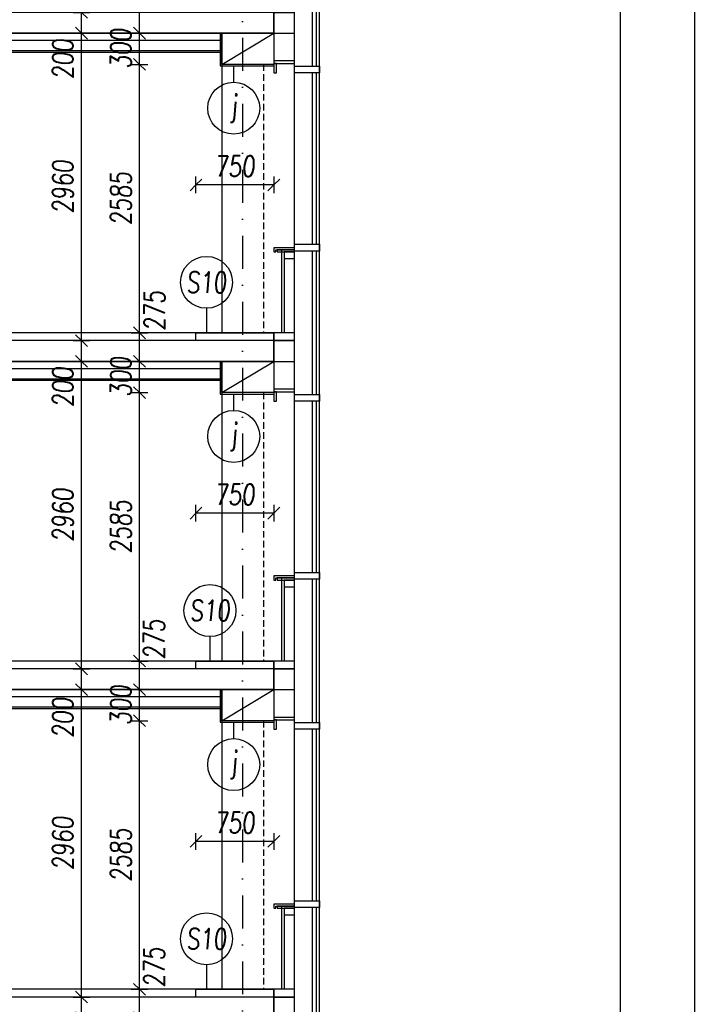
# Model space of a CAD drawing. Header units: millimetres. Extents: x -24606338 to 439687, y 151354 to 480404.
# Tile 33 of 93: x 275416 to 281995, y 210547 to 220027. Entities that reach past the tile are written whole.
import ezdxf
from ezdxf.enums import TextEntityAlignment as Align

# ---------------------------------------------------------------- set-up
doc = ezdxf.new("R2010")
doc.units = ezdxf.units.MM
doc.linetypes.add('ČERCHOVANÁ', pattern=[25.4, 12.7, -6.35, 0, -6.35])
doc.linetypes.add('ČÁRKOVANÁ', pattern=[19.05, 12.7, -6.35])
for name, color, linetype in [('KOTY', 7, 'Continuous'), ('KOTY - FASÁDA', 7, 'Continuous'), ('NOVA', 240, 'Continuous'), ('NOVÁ INTERIERY', 240, 'Continuous'), ('OSY', 7, 'Continuous'), ('TENKA', 4, 'Continuous'), ('TLUSTA', 2, 'Continuous'), ('ŽB', 3, 'Continuous')]:
    doc.layers.add(name, color=color, linetype=linetype)
doc.styles.add('CS-ROMANS', font='romans.shx', dxfattribs={"width": 0.75, "oblique": 5})
doc.styles.add('CS-ROMANS_100', font='romans.shx', dxfattribs={"width": 0.75, "oblique": 5, "height": 200})
doc.dimstyles.new('A_KÓTA_100', dxfattribs={"dimtxt": 200, "dimasz": 4, "dimexe": 100, "dimexo": 1500, "dimgap": 80, "dimtad": 1, "dimdec": 0, "dimdsep": 46, "dimtxsty": 'CS-ROMANS_100', "dimblk": 'KOT_CARA20', "dimcen": 90, "dimse1": 1, "dimse2": 1, "dimclrd": 256, "dimclre": 256, "dimclrt": 256, "dimadec": 0, "dimazin": 0, "dimtfac": 1, "dimtdec": 0, "dimtix": 1, "dimtmove": 2, "dimatfit": 3, "dimldrblk": 'OBLIQUE', "dimfxl": 1, "dimfxlon": 1, "dimtolj": 1, "dimarcsym": 0})

# ---------------------------------------------------------------- blocks, each defined once
blk = doc.blocks.new('A$C2F1015B4')
at = {"layer": 'NOVA'}
for points in [[(-440.9, 2502.5), (-200, 2502.5), (-200, 2567.5), (-440.9, 2567.5)], [(0, 2592.5), (-200, 2592.5), (-200, 2617.5), (0, 2617.5)], [(0, 2502.5), (-25, 2502.5), (-25, 2592.5), (0, 2592.5)], [(-440.9, 787.5), (-200, 787.5), (-200, 852.5), (-440.9, 852.5)], [(-200, 820), (0, 820), (0, 780), (-20, 780), (-20, 800), (-200, 800)], [(-200, 800), (-33.5, 800), (-33.5, 780), (-200, 780)], [(-200, 780), (-100, 780), (-100, 715), (-200, 715)], [(0, -75), (-200, -75), (-200, 0), (0, 0)], [(0, -275), (-200, -275), (-200, -75), (0, -75)]]:
    blk.add_lwpolyline(points, close=True, dxfattribs=at)
for points in [[(-440.9, -592.5), (-440.9, 2567.5)], [(-200, -592.5), (-200, 2567.5)], [(-410.9, 852.5), (-410.9, 2502.5)], [(-370.9, 852.5), (-370.9, 2502.5)], [(-410.9, -592.5), (-410.9, 787.5)], [(-370.9, -592.5), (-370.9, 787.5)], [(-100, 780), (-100, 0)], [(-75, 800), (-75, 0)]]:
    blk.add_lwpolyline(points, dxfattribs=at)
blk = doc.blocks.new('KOT_CARA20')
for p, q in [((0, 0), (-14.1, -14.1)), ((0, 20), (0, -20)), ((0, 0), (14.1, 14.1))]:
    blk.add_line(p, q)
blk = doc.blocks.new('*D2963')
at = {"layer": 'Defpoints', "color": 0, "transparency": 16777216}
for p in [(276569.2, 210692.2), (277361.8, 210692.2), (277361.8, 210417.2)]:
    blk.add_point(p, dxfattribs=at)
at = {"layer": 'KOTY', "lineweight": -2, "transparency": 16777216}
blk.add_line((276569.2, 210421.2), (276569.2, 210688.2), dxfattribs=at)
at = {"layer": 'KOTY', "lineweight": -2, "transparency": 16777216, "xscale": 4, "yscale": 4, "zscale": 4}
for p, rotation in [((276569.2, 210692.2), 90), ((276569.2, 210417.2), 270)]:
    blk.add_blockref('KOT_CARA20', p, dxfattribs=dict(at, rotation=rotation))
at = {"layer": 'KOTY', "transparency": 16777216, "insert": (276709.4, 210903.1), "char_height": 200, "attachment_point": 5, "rotation": 90, "style": 'CS-ROMANS_100'}
blk.add_mtext('\\A1;275', dxfattribs=at)
blk = doc.blocks.new('_OBLIQUE')
at = {"color": 0, "linetype": 'ByBlock', "ltscale": 15}
blk.add_line((-0.5, -0.5), (0.5, 0.5), dxfattribs=at)
blk = doc.blocks.new('*D2964')
at = {"layer": 'Defpoints', "color": 0, "transparency": 16777216}
for p in [(276569.2, 213277.2), (277361.8, 213277.2), (277361.8, 210692.2)]:
    blk.add_point(p, dxfattribs=at)
at = {"layer": 'KOTY', "lineweight": -2, "transparency": 16777216}
blk.add_line((276569.2, 210696.2), (276569.2, 213273.2), dxfattribs=at)
at = {"layer": 'KOTY', "lineweight": -2, "transparency": 16777216, "xscale": 4, "yscale": 4, "zscale": 4}
for p, rotation in [((276569.2, 213277.2), 90), ((276569.2, 210692.2), 270)]:
    blk.add_blockref('KOT_CARA20', p, dxfattribs=dict(at, rotation=rotation))
at = {"layer": 'KOTY', "transparency": 16777216, "insert": (276389.2, 211984.7), "char_height": 200, "attachment_point": 5, "rotation": 90, "style": 'CS-ROMANS_100'}
blk.add_mtext('\\A1;2585', dxfattribs=at)
blk = doc.blocks.new('*D2965')
at = {"layer": 'Defpoints', "color": 0, "transparency": 16777216}
for p in [(276569.2, 213577.2), (277361.8, 213577.2), (277361.8, 213277.2)]:
    blk.add_point(p, dxfattribs=at)
at = {"layer": 'KOTY', "lineweight": -2, "transparency": 16777216}
for p, q in [((276569.2, 213581.2), (276569.2, 213585.2)), ((276569.2, 213277.2), (276569.2, 213577.2)), ((276569.2, 213273.2), (276569.2, 213269.2))]:
    blk.add_line(p, q, dxfattribs=at)
at = {"layer": 'KOTY', "lineweight": -2, "transparency": 16777216, "xscale": 4, "yscale": 4, "zscale": 4}
for p, rotation in [((276569.2, 213577.2), 270), ((276569.2, 213277.2), 90)]:
    blk.add_blockref('KOT_CARA20', p, dxfattribs=dict(at, rotation=rotation))
at = {"layer": 'KOTY', "transparency": 16777216, "insert": (276389.2, 213427.2), "char_height": 200, "attachment_point": 5, "rotation": 90, "style": 'CS-ROMANS_100'}
blk.add_mtext('\\A1;300', dxfattribs=at)
blk = doc.blocks.new('*D2966')
at = {"layer": 'Defpoints', "color": 0, "transparency": 16777216}
for p in [(276569.2, 213852.2), (277361.8, 213852.2), (277361.8, 213577.2)]:
    blk.add_point(p, dxfattribs=at)
at = {"layer": 'KOTY', "lineweight": -2, "transparency": 16777216}
blk.add_line((276569.2, 213581.2), (276569.2, 213848.2), dxfattribs=at)
at = {"layer": 'KOTY', "lineweight": -2, "transparency": 16777216, "xscale": 4, "yscale": 4, "zscale": 4}
for p, rotation in [((276569.2, 213852.2), 90), ((276569.2, 213577.2), 270)]:
    blk.add_blockref('KOT_CARA20', p, dxfattribs=dict(at, rotation=rotation))
at = {"layer": 'KOTY', "transparency": 16777216, "insert": (276709, 214061.3), "char_height": 200, "attachment_point": 5, "rotation": 90, "style": 'CS-ROMANS_100'}
blk.add_mtext('\\A1;275', dxfattribs=at)
blk = doc.blocks.new('*D2967')
at = {"layer": 'Defpoints', "color": 0, "transparency": 16777216}
for p in [(276569.2, 216437.2), (277361.8, 216437.2), (277361.8, 213852.2)]:
    blk.add_point(p, dxfattribs=at)
at = {"layer": 'KOTY', "lineweight": -2, "transparency": 16777216}
blk.add_line((276569.2, 213856.2), (276569.2, 216433.2), dxfattribs=at)
at = {"layer": 'KOTY', "lineweight": -2, "transparency": 16777216, "xscale": 4, "yscale": 4, "zscale": 4}
for p, rotation in [((276569.2, 216437.2), 90), ((276569.2, 213852.2), 270)]:
    blk.add_blockref('KOT_CARA20', p, dxfattribs=dict(at, rotation=rotation))
at = {"layer": 'KOTY', "transparency": 16777216, "insert": (276389.2, 215144.7), "char_height": 200, "attachment_point": 5, "rotation": 90, "style": 'CS-ROMANS_100'}
blk.add_mtext('\\A1;2585', dxfattribs=at)
blk = doc.blocks.new('*D2968')
at = {"layer": 'Defpoints', "color": 0, "transparency": 16777216}
for p in [(276569.2, 216737.2), (277361.8, 216737.2), (277361.8, 216437.2)]:
    blk.add_point(p, dxfattribs=at)
at = {"layer": 'KOTY', "lineweight": -2, "transparency": 16777216}
for p, q in [((276569.2, 216741.2), (276569.2, 216745.2)), ((276569.2, 216437.2), (276569.2, 216737.2)), ((276569.2, 216433.2), (276569.2, 216429.2))]:
    blk.add_line(p, q, dxfattribs=at)
at = {"layer": 'KOTY', "lineweight": -2, "transparency": 16777216, "xscale": 4, "yscale": 4, "zscale": 4}
for p, rotation in [((276569.2, 216737.2), 270), ((276569.2, 216437.2), 90)]:
    blk.add_blockref('KOT_CARA20', p, dxfattribs=dict(at, rotation=rotation))
at = {"layer": 'KOTY', "transparency": 16777216, "insert": (276389.2, 216587.2), "char_height": 200, "attachment_point": 5, "rotation": 90, "style": 'CS-ROMANS_100'}
blk.add_mtext('\\A1;300', dxfattribs=at)
blk = doc.blocks.new('*D2969')
at = {"layer": 'Defpoints', "color": 0, "transparency": 16777216}
for p in [(276569.2, 217012.2), (277361.8, 217012.2), (277361.8, 216737.2)]:
    blk.add_point(p, dxfattribs=at)
at = {"layer": 'KOTY', "lineweight": -2, "transparency": 16777216}
blk.add_line((276569.2, 216741.2), (276569.2, 217008.2), dxfattribs=at)
at = {"layer": 'KOTY', "lineweight": -2, "transparency": 16777216, "xscale": 4, "yscale": 4, "zscale": 4}
for p, rotation in [((276569.2, 217012.2), 90), ((276569.2, 216737.2), 270)]:
    blk.add_blockref('KOT_CARA20', p, dxfattribs=dict(at, rotation=rotation))
at = {"layer": 'KOTY', "transparency": 16777216, "insert": (276712.6, 217224), "char_height": 200, "attachment_point": 5, "rotation": 90, "style": 'CS-ROMANS_100'}
blk.add_mtext('\\A1;275', dxfattribs=at)
blk = doc.blocks.new('*D2970')
at = {"layer": 'Defpoints', "color": 0, "transparency": 16777216}
for p in [(276569.2, 219597.2), (277361.8, 219597.2), (277361.8, 217012.2)]:
    blk.add_point(p, dxfattribs=at)
at = {"layer": 'KOTY', "lineweight": -2, "transparency": 16777216}
blk.add_line((276569.2, 217016.2), (276569.2, 219593.2), dxfattribs=at)
at = {"layer": 'KOTY', "lineweight": -2, "transparency": 16777216, "xscale": 4, "yscale": 4, "zscale": 4}
for p, rotation in [((276569.2, 219597.2), 90), ((276569.2, 217012.2), 270)]:
    blk.add_blockref('KOT_CARA20', p, dxfattribs=dict(at, rotation=rotation))
at = {"layer": 'KOTY', "transparency": 16777216, "insert": (276389.2, 218304.7), "char_height": 200, "attachment_point": 5, "rotation": 90, "style": 'CS-ROMANS_100'}
blk.add_mtext('\\A1;2585', dxfattribs=at)
blk = doc.blocks.new('*D2971')
at = {"layer": 'Defpoints', "color": 0, "transparency": 16777216}
for p in [(276569.2, 219897.2), (277361.8, 219897.2), (277361.8, 219597.2)]:
    blk.add_point(p, dxfattribs=at)
at = {"layer": 'KOTY', "lineweight": -2, "transparency": 16777216}
for p, q in [((276569.2, 219901.2), (276569.2, 219905.2)), ((276569.2, 219597.2), (276569.2, 219897.2)), ((276569.2, 219593.2), (276569.2, 219589.2))]:
    blk.add_line(p, q, dxfattribs=at)
at = {"layer": 'KOTY', "lineweight": -2, "transparency": 16777216, "xscale": 4, "yscale": 4, "zscale": 4}
for p, rotation in [((276569.2, 219897.2), 270), ((276569.2, 219597.2), 90)]:
    blk.add_blockref('KOT_CARA20', p, dxfattribs=dict(at, rotation=rotation))
at = {"layer": 'KOTY', "transparency": 16777216, "insert": (276389.2, 219747.2), "char_height": 200, "attachment_point": 5, "rotation": 90, "style": 'CS-ROMANS_100'}
blk.add_mtext('\\A1;300', dxfattribs=at)
blk = doc.blocks.new('*D2972')
at = {"layer": 'Defpoints', "color": 0, "transparency": 16777216}
for p in [(276569.2, 220172.2), (277361.8, 220172.2), (277361.8, 219897.2)]:
    blk.add_point(p, dxfattribs=at)
at = {"layer": 'KOTY', "lineweight": -2, "transparency": 16777216}
blk.add_line((276569.2, 219901.2), (276569.2, 220168.2), dxfattribs=at)
at = {"layer": 'KOTY', "lineweight": -2, "transparency": 16777216, "xscale": 4, "yscale": 4, "zscale": 4}
for p, rotation in [((276569.2, 220172.2), 90), ((276569.2, 219897.2), 270)]:
    blk.add_blockref('KOT_CARA20', p, dxfattribs=dict(at, rotation=rotation))
at = {"layer": 'KOTY', "transparency": 16777216, "insert": (276702.6, 220398.1), "char_height": 200, "attachment_point": 5, "rotation": 90, "style": 'CS-ROMANS_100'}
blk.add_mtext('\\A1;275', dxfattribs=at)
blk = doc.blocks.new('*D3203')
at = {"layer": 'Defpoints', "color": 0, "transparency": 16777216}
for p in [(276010.8, 210617.2), (276096.6, 210617.2), (276136.3, 210417.2)]:
    blk.add_point(p, dxfattribs=at)
at = {"layer": 'KOTY', "lineweight": -2, "transparency": 16777216}
blk.add_line((276010.8, 210421.2), (276010.8, 210613.2), dxfattribs=at)
at = {"layer": 'KOTY', "lineweight": -2, "transparency": 16777216, "xscale": 4, "yscale": 4, "zscale": 4}
for p, rotation in [((276010.8, 210617.2), 90), ((276010.8, 210417.2), 270)]:
    blk.add_blockref('KOT_CARA20', p, dxfattribs=dict(at, rotation=rotation))
at = {"layer": 'KOTY', "transparency": 16777216, "insert": (275830.8, 210154.7), "char_height": 200, "attachment_point": 5, "rotation": 90, "style": 'CS-ROMANS_100'}
blk.add_mtext('\\A1;200', dxfattribs=at)
blk = doc.blocks.new('*D3204')
at = {"layer": 'Defpoints', "color": 0, "transparency": 16777216}
for p in [(276010.8, 213577.2), (276101.5, 213577.2), (276096.6, 210617.2)]:
    blk.add_point(p, dxfattribs=at)
at = {"layer": 'KOTY', "lineweight": -2, "transparency": 16777216}
blk.add_line((276010.8, 210621.2), (276010.8, 213573.2), dxfattribs=at)
at = {"layer": 'KOTY', "lineweight": -2, "transparency": 16777216, "xscale": 4, "yscale": 4, "zscale": 4}
for p, rotation in [((276010.8, 213577.2), 90), ((276010.8, 210617.2), 270)]:
    blk.add_blockref('KOT_CARA20', p, dxfattribs=dict(at, rotation=rotation))
at = {"layer": 'KOTY', "transparency": 16777216, "insert": (275830.8, 212097.2), "char_height": 200, "attachment_point": 5, "rotation": 90, "style": 'CS-ROMANS_100'}
blk.add_mtext('\\A1;2960', dxfattribs=at)
blk = doc.blocks.new('*D3205')
at = {"layer": 'Defpoints', "color": 0, "transparency": 16777216}
for p in [(276010.8, 213777.2), (276121, 213777.2), (276101.5, 213577.2)]:
    blk.add_point(p, dxfattribs=at)
at = {"layer": 'KOTY', "lineweight": -2, "transparency": 16777216}
blk.add_line((276010.8, 213581.2), (276010.8, 213773.2), dxfattribs=at)
at = {"layer": 'KOTY', "lineweight": -2, "transparency": 16777216, "xscale": 4, "yscale": 4, "zscale": 4}
for p, rotation in [((276010.8, 213777.2), 90), ((276010.8, 213577.2), 270)]:
    blk.add_blockref('KOT_CARA20', p, dxfattribs=dict(at, rotation=rotation))
at = {"layer": 'KOTY', "transparency": 16777216, "insert": (275830.8, 213305.9), "char_height": 200, "attachment_point": 5, "rotation": 90, "style": 'CS-ROMANS_100'}
blk.add_mtext('\\A1;200', dxfattribs=at)
blk = doc.blocks.new('*D3206')
at = {"layer": 'Defpoints', "color": 0, "transparency": 16777216}
for p in [(276010.8, 216737.2), (276121, 216737.2), (276121, 213777.2)]:
    blk.add_point(p, dxfattribs=at)
at = {"layer": 'KOTY', "lineweight": -2, "transparency": 16777216}
blk.add_line((276010.8, 213781.2), (276010.8, 216733.2), dxfattribs=at)
at = {"layer": 'KOTY', "lineweight": -2, "transparency": 16777216, "xscale": 4, "yscale": 4, "zscale": 4}
for p, rotation in [((276010.8, 216737.2), 90), ((276010.8, 213777.2), 270)]:
    blk.add_blockref('KOT_CARA20', p, dxfattribs=dict(at, rotation=rotation))
at = {"layer": 'KOTY', "transparency": 16777216, "insert": (275830.8, 215257.2), "char_height": 200, "attachment_point": 5, "rotation": 90, "style": 'CS-ROMANS_100'}
blk.add_mtext('\\A1;2960', dxfattribs=at)
blk = doc.blocks.new('*D3207')
at = {"layer": 'Defpoints', "color": 0, "transparency": 16777216}
for p in [(276010.8, 216937.2), (276161.5, 216937.2), (276121, 216737.2)]:
    blk.add_point(p, dxfattribs=at)
at = {"layer": 'KOTY', "lineweight": -2, "transparency": 16777216}
blk.add_line((276010.8, 216741.2), (276010.8, 216933.2), dxfattribs=at)
at = {"layer": 'KOTY', "lineweight": -2, "transparency": 16777216, "xscale": 4, "yscale": 4, "zscale": 4}
for p, rotation in [((276010.8, 216937.2), 90), ((276010.8, 216737.2), 270)]:
    blk.add_blockref('KOT_CARA20', p, dxfattribs=dict(at, rotation=rotation))
at = {"layer": 'KOTY', "transparency": 16777216, "insert": (275830.8, 216489.2), "char_height": 200, "attachment_point": 5, "rotation": 90, "style": 'CS-ROMANS_100'}
blk.add_mtext('\\A1;200', dxfattribs=at)
blk = doc.blocks.new('*D3208')
at = {"layer": 'Defpoints', "color": 0, "transparency": 16777216}
for p in [(276010.8, 219897.2), (276176.1, 219897.2), (276161.5, 216937.2)]:
    blk.add_point(p, dxfattribs=at)
at = {"layer": 'KOTY', "lineweight": -2, "transparency": 16777216}
blk.add_line((276010.8, 216941.2), (276010.8, 219893.2), dxfattribs=at)
at = {"layer": 'KOTY', "lineweight": -2, "transparency": 16777216, "xscale": 4, "yscale": 4, "zscale": 4}
for p, rotation in [((276010.8, 219897.2), 90), ((276010.8, 216937.2), 270)]:
    blk.add_blockref('KOT_CARA20', p, dxfattribs=dict(at, rotation=rotation))
at = {"layer": 'KOTY', "transparency": 16777216, "insert": (275830.8, 218417.2), "char_height": 200, "attachment_point": 5, "rotation": 90, "style": 'CS-ROMANS_100'}
blk.add_mtext('\\A1;2960', dxfattribs=at)
blk = doc.blocks.new('*D3209')
at = {"layer": 'Defpoints', "color": 0, "transparency": 16777216}
for p in [(276010.8, 220097.2), (276121, 220097.2), (276176.1, 219897.2)]:
    blk.add_point(p, dxfattribs=at)
at = {"layer": 'KOTY', "lineweight": -2, "transparency": 16777216}
blk.add_line((276010.8, 219901.2), (276010.8, 220093.2), dxfattribs=at)
at = {"layer": 'KOTY', "lineweight": -2, "transparency": 16777216, "xscale": 4, "yscale": 4, "zscale": 4}
for p, rotation in [((276010.8, 220097.2), 90), ((276010.8, 219897.2), 270)]:
    blk.add_blockref('KOT_CARA20', p, dxfattribs=dict(at, rotation=rotation))
at = {"layer": 'KOTY', "transparency": 16777216, "insert": (275830.8, 219646.1), "char_height": 200, "attachment_point": 5, "rotation": 90, "style": 'CS-ROMANS_100'}
blk.add_mtext('\\A1;200', dxfattribs=at)
blk = doc.blocks.new('*D3229')
at = {"layer": 'Defpoints', "color": 0, "transparency": 16777216}
for p in [(278312.8, 250657.2), (281197, 250657.2), (278176.1, 191457.2)]:
    blk.add_point(p, dxfattribs=at)
at = {"layer": 'KOTY', "lineweight": -2, "transparency": 16777216}
blk.add_line((281197, 191461.2), (281197, 250653.2), dxfattribs=at)
at = {"layer": 'KOTY', "lineweight": -2, "transparency": 16777216, "xscale": 4, "yscale": 4, "zscale": 4}
for p, rotation in [((281197, 250657.2), 90), ((281197, 191457.2), 270)]:
    blk.add_blockref('KOT_CARA20', p, dxfattribs=dict(at, rotation=rotation))
at = {"layer": 'KOTY', "transparency": 16777216, "insert": (281017, 221057.2), "char_height": 200, "attachment_point": 5, "rotation": 90, "style": 'CS-ROMANS_100'}
blk.add_mtext('\\A1;59200', dxfattribs=at)
blk = doc.blocks.new('*D3231')
at = {"layer": 'Defpoints', "color": 0, "transparency": 16777216}
for p in [(270895.9, 253754.2), (281915.1, 253754.2), (277973.8, 191457.2)]:
    blk.add_point(p, dxfattribs=at)
at = {"layer": 'KOTY', "lineweight": -2, "transparency": 16777216}
blk.add_line((281915.1, 191461.2), (281915.1, 253750.2), dxfattribs=at)
at = {"layer": 'KOTY', "lineweight": -2, "transparency": 16777216, "xscale": 4, "yscale": 4, "zscale": 4}
for p, rotation in [((281915.1, 253754.2), 90), ((281915.1, 191457.2), 270)]:
    blk.add_blockref('KOT_CARA20', p, dxfattribs=dict(at, rotation=rotation))
at = {"layer": 'KOTY', "transparency": 16777216, "insert": (281735.1, 222605.7), "char_height": 200, "attachment_point": 5, "rotation": 90, "style": 'CS-ROMANS_100'}
blk.add_mtext('\\A1;62297', dxfattribs=at)
blk = doc.blocks.new('*D3258')
at = {"layer": 'Defpoints', "color": 0, "transparency": 16777216}
for p in [(277111.8, 212116), (277111.8, 210692.2), (277861.8, 210692.2)]:
    blk.add_point(p, dxfattribs=at)
at = {"layer": 'KOTY - FASÁDA', "lineweight": -2, "transparency": 16777216}
blk.add_line((277857.8, 212116), (277115.8, 212116), dxfattribs=at)
at = {"layer": 'KOTY - FASÁDA', "lineweight": -2, "transparency": 16777216, "xscale": 4, "yscale": 4, "zscale": 4, "rotation": 180}
blk.add_blockref('KOT_CARA20', (277111.8, 212116), dxfattribs=at)
at = {"layer": 'KOTY - FASÁDA', "lineweight": -2, "transparency": 16777216, "xscale": 4, "yscale": 4, "zscale": 4}
blk.add_blockref('KOT_CARA20', (277861.8, 212116), dxfattribs=at)
at = {"layer": 'KOTY - FASÁDA', "transparency": 16777216, "insert": (277486.8, 212296), "char_height": 200, "attachment_point": 5, "style": 'CS-ROMANS_100'}
blk.add_mtext('\\A1;750', dxfattribs=at)
blk = doc.blocks.new('*D3259')
at = {"layer": 'Defpoints', "color": 0, "transparency": 16777216}
for p in [(277111.8, 215276), (277111.8, 213852.2), (277861.8, 213852.2)]:
    blk.add_point(p, dxfattribs=at)
at = {"layer": 'KOTY - FASÁDA', "lineweight": -2, "transparency": 16777216}
blk.add_line((277857.8, 215276), (277115.8, 215276), dxfattribs=at)
at = {"layer": 'KOTY - FASÁDA', "lineweight": -2, "transparency": 16777216, "xscale": 4, "yscale": 4, "zscale": 4, "rotation": 180}
blk.add_blockref('KOT_CARA20', (277111.8, 215276), dxfattribs=at)
at = {"layer": 'KOTY - FASÁDA', "lineweight": -2, "transparency": 16777216, "xscale": 4, "yscale": 4, "zscale": 4}
blk.add_blockref('KOT_CARA20', (277861.8, 215276), dxfattribs=at)
at = {"layer": 'KOTY - FASÁDA', "transparency": 16777216, "insert": (277486.8, 215456), "char_height": 200, "attachment_point": 5, "style": 'CS-ROMANS_100'}
blk.add_mtext('\\A1;750', dxfattribs=at)
blk = doc.blocks.new('*D3260')
at = {"layer": 'Defpoints', "color": 0, "transparency": 16777216}
for p in [(277111.8, 218436), (277111.8, 217012.2), (277861.8, 217012.2)]:
    blk.add_point(p, dxfattribs=at)
at = {"layer": 'KOTY - FASÁDA', "lineweight": -2, "transparency": 16777216}
blk.add_line((277857.8, 218436), (277115.8, 218436), dxfattribs=at)
at = {"layer": 'KOTY - FASÁDA', "lineweight": -2, "transparency": 16777216, "xscale": 4, "yscale": 4, "zscale": 4, "rotation": 180}
blk.add_blockref('KOT_CARA20', (277111.8, 218436), dxfattribs=at)
at = {"layer": 'KOTY - FASÁDA', "lineweight": -2, "transparency": 16777216, "xscale": 4, "yscale": 4, "zscale": 4}
blk.add_blockref('KOT_CARA20', (277861.8, 218436), dxfattribs=at)
at = {"layer": 'KOTY - FASÁDA', "transparency": 16777216, "insert": (277486.8, 218616), "char_height": 200, "attachment_point": 5, "style": 'CS-ROMANS_100'}
blk.add_mtext('\\A1;750', dxfattribs=at)

msp = doc.modelspace()

# ---------------------------------------------------------------- linework, layer by layer
at = {"layer": 'KOTY'}
for p, q in [((277475.622, 219424.9), (277475.622, 219582.158)), ((277213.692, 217248.146), (277213.692, 217016.186)), ((277475.622, 216264.9), (277475.622, 216422.158)), ((277247.054, 214088.146), (277247.054, 213856.186)), ((277475.622, 213104.9), (277475.622, 213262.158)), ((277213.692, 210928.146), (277213.692, 210696.186))]:
    msp.add_line(p, q, dxfattribs=at)
at = {"layer": 'KOTY', "ltscale": 20}
for centre in [(277475.622, 219174.9), (277213.692, 217498.146), (277475.622, 216014.9), (277247.054, 214338.146), (277475.622, 212854.9), (277213.692, 211178.146)]:
    msp.add_circle(centre, 250, dxfattribs=at)
at = {"layer": 'NOVA'}
for points in [[(277861.809, 216937.158), (277111.809, 216937.158), (277111.809, 217012.158), (277861.809, 217012.158)], [(277861.809, 213777.158), (277111.809, 213777.158), (277111.809, 213852.158), (277861.809, 213852.158)], [(277861.809, 210617.158), (277111.809, 210617.158), (277111.809, 210692.158), (277861.809, 210692.158)]]:
    msp.add_lwpolyline(points, close=True, dxfattribs=at)
at = {"layer": 'NOVÁ INTERIERY'}
for points in [[(277346.809, 219897.158), (277346.809, 219582.158), (277861.809, 219582.158)], [(277346.809, 219827.158), (271576.809, 219827.158)], [(277346.809, 219727.158), (271576.809, 219727.158)], [(277346.809, 219712.158), (271576.809, 219712.158)], [(277346.809, 216737.158), (277346.809, 216422.158), (277861.809, 216422.158)], [(277346.809, 216667.158), (271576.809, 216667.158)], [(277346.809, 216567.158), (271576.809, 216567.158)], [(277346.809, 216552.158), (271576.809, 216552.158)], [(277346.809, 213507.158), (271561.809, 213507.158)], [(277346.809, 213577.158), (277346.809, 213262.158), (277861.809, 213262.158)], [(277346.809, 213407.158), (271561.809, 213407.158)], [(277346.809, 213392.158), (271561.809, 213392.158)]]:
    msp.add_lwpolyline(points, dxfattribs=at)
at = {"layer": 'OSY', "linetype": 'ČERCHOVANÁ', "ltscale": 25}
msp.add_line((277561.809, 251607.158), (277561.809, 176269.705), dxfattribs=at)
at = {"layer": 'TENKA'}
for points in [[(277361.809, 219897.158), (277361.809, 217012.158)], [(277361.809, 219597.158), (277861.809, 219897.158)], [(277861.809, 216937.158), (271311.809, 216937.158)], [(277361.809, 216737.158), (277361.809, 213852.158)], [(277361.809, 216437.158), (277861.809, 216737.158)], [(277861.809, 213777.158), (271311.809, 213777.158)], [(277361.809, 213577.158), (277361.809, 210692.158)], [(277361.809, 213277.158), (277861.809, 213577.158)], [(277861.809, 210617.158), (271311.809, 210617.158)]]:
    msp.add_lwpolyline(points, dxfattribs=at)
at = {"layer": 'TENKA', "linetype": 'ČÁRKOVANÁ', "ltscale": 5}
for points in [[(277761.809, 219597.158), (277761.809, 217012.158)], [(277761.809, 216437.158), (277761.809, 213852.158)], [(277761.809, 213277.158), (277761.809, 210692.158)]]:
    msp.add_lwpolyline(points, dxfattribs=at)
at = {"layer": 'TLUSTA'}
for points in [[(277861.809, 219897.158), (277861.809, 220172.158)], [(277861.809, 219897.158), (271311.809, 219897.158)], [(277861.809, 217012.158), (271311.809, 217012.158)], [(277861.809, 216737.158), (277861.809, 217012.158)], [(277861.809, 216737.158), (271311.809, 216737.158)], [(277861.809, 213852.158), (271311.809, 213852.158)], [(277861.809, 213577.158), (277861.809, 213852.158)], [(277861.809, 213577.158), (271311.809, 213577.158)], [(277861.809, 210692.158), (271311.809, 210692.158)], [(277861.809, 210417.158), (277861.809, 210692.158)]]:
    msp.add_lwpolyline(points, dxfattribs=at)
for points in [[(277361.809, 219897.158), (277861.809, 219897.158), (277861.809, 219597.158), (277361.809, 219597.158)], [(277361.809, 216737.158), (277861.809, 216737.158), (277861.809, 216437.158), (277361.809, 216437.158)], [(277361.809, 213577.158), (277861.809, 213577.158), (277861.809, 213277.158), (277361.809, 213277.158)]]:
    msp.add_lwpolyline(points, close=True, dxfattribs=at)
at = {"layer": 'ŽB'}
for points in [[(271311.809, 219897.158), (277861.809, 219897.158), (277861.809, 220097.158), (271311.809, 220097.158)], [(277361.809, 219897.158), (277861.809, 219897.158), (277861.809, 219597.158), (277361.809, 219597.158)], [(271311.809, 216737.158), (277861.809, 216737.158), (277861.809, 216937.158), (271311.809, 216937.158)], [(277361.809, 216737.158), (277861.809, 216737.158), (277861.809, 216437.158), (277361.809, 216437.158)], [(271311.809, 213577.158), (277861.809, 213577.158), (277861.809, 213777.158), (271311.809, 213777.158)], [(277361.809, 213577.158), (277861.809, 213577.158), (277861.809, 213277.158), (277361.809, 213277.158)], [(271311.809, 210417.158), (277861.809, 210417.158), (277861.809, 210617.158), (271311.809, 210617.158)]]:
    msp.add_lwpolyline(points, close=True, dxfattribs=at)

# ---------------------------------------------------------------- block references
at = {"layer": 'NOVA', "xscale": -1}
for p in [(277861.809, 220172.158), (277861.809, 217012.158), (277861.809, 213852.158), (277861.809, 210692.158)]:
    msp.add_blockref('A$C2F1015B4', p, dxfattribs=at)

# ---------------------------------------------------------------- texts
at = {"layer": 'KOTY', "ltscale": 20, "style": 'CS-ROMANS', "oblique": 5, "width": 0.75}
for s, p in [('j', (277475.622, 219174.9)), ('S10', (277213.692, 217498.146)), ('j', (277475.622, 216014.9)), ('S10', (277247.054, 214338.146)), ('j', (277475.622, 212854.9)), ('S10', (277213.692, 211178.146))]:
    msp.add_text(s, height=200, dxfattribs=at).set_placement(p, align=Align.MIDDLE)

# ---------------------------------------------------------------- dimensions: what is measured, and where the dimension line sits
at = {"layer": 'KOTY'}
for base, p1, p2, picture, middle in [((281915.056, 253754.158), (277973.796, 191457.158), (270895.946, 253754.158), '*D3231', (281735.056, 222605.658)), ((281197.008, 250657.158), (278176.071, 191457.158), (278312.753, 250657.158), '*D3229', (281017.008, 221057.158)), ((276010.846, 219897.158), (276161.527, 216937.158), (276176.126, 219897.158), '*D3208', (275830.846, 218417.158)), ((276569.162, 219897.158), (277361.809, 219597.158), (277361.809, 219897.158), '*D2971', (276389.162, 219747.158)), ((276569.162, 219597.158), (277361.809, 217012.158), (277361.809, 219597.158), '*D2970', (276389.162, 218304.658)), ((276569.162, 216737.158), (277361.809, 216437.158), (277361.809, 216737.158), '*D2968', (276389.162, 216587.158)), ((276010.846, 216737.158), (276120.954, 213777.158), (276120.954, 216737.158), '*D3206', (275830.846, 215257.158)), ((276569.162, 216437.158), (277361.809, 213852.158), (277361.809, 216437.158), '*D2967', (276389.162, 215144.658)), ((276010.846, 213577.158), (276096.623, 210617.158), (276101.548, 213577.158), '*D3204', (275830.846, 212097.158)), ((276569.162, 213577.158), (277361.809, 213277.158), (277361.809, 213577.158), '*D2965', (276389.162, 213427.158)), ((276569.162, 213277.158), (277361.809, 210692.158), (277361.809, 213277.158), '*D2964', (276389.162, 211984.658))]:
    dim = msp.add_linear_dim(base=base, p1=p1, p2=p2, angle=90, dimstyle='A_KÓTA_100', dxfattribs=at)
    dim.commit()
    dim.dimension.update_dxf_attribs({"geometry": picture, "text_midpoint": middle})
for base, p1, p2, picture, middle in [((276569.162, 220172.158), (277361.809, 219897.158), (277361.809, 220172.158), '*D2972', (276702.624, 220398.101)), ((276010.846, 220097.158), (276176.126, 219897.158), (276120.954, 220097.158), '*D3209', (275830.846, 219646.112)), ((276569.162, 217012.158), (277361.809, 216737.158), (277361.809, 217012.158), '*D2969', (276712.64, 217224.013)), ((276010.846, 216937.158), (276120.954, 216737.158), (276161.527, 216937.158), '*D3207', (275830.846, 216489.197)), ((276569.162, 213852.158), (277361.809, 213577.158), (277361.809, 213852.158), '*D2966', (276708.966, 214061.253)), ((276010.846, 213777.158), (276101.548, 213577.158), (276120.954, 213777.158), '*D3205', (275830.846, 213305.918)), ((276569.162, 210692.158), (277361.809, 210417.158), (277361.809, 210692.158), '*D2963', (276709.38, 210903.109)), ((276010.846, 210617.158), (276136.257, 210417.158), (276096.623, 210617.158), '*D3203', (275830.846, 210154.657))]:
    dim = msp.add_linear_dim(base=base, p1=p1, p2=p2, angle=90, dimstyle='A_KÓTA_100', dxfattribs=at)
    dim.commit()
    dim.dimension.update_dxf_attribs({"geometry": picture, "text_midpoint": middle, "dimtype": 160})
at = {"layer": 'KOTY - FASÁDA'}
for base, p1, p2, picture, middle in [((277111.809, 218436.048), (277861.809, 217012.158), (277111.809, 217012.158), '*D3260', (277486.809, 218616.048)), ((277111.809, 215276.048), (277861.809, 213852.158), (277111.809, 213852.158), '*D3259', (277486.809, 215456.048)), ((277111.809, 212116.048), (277861.809, 210692.158), (277111.809, 210692.158), '*D3258', (277486.809, 212296.048))]:
    dim = msp.add_linear_dim(base=base, p1=p1, p2=p2, angle=180, dimstyle='A_KÓTA_100', dxfattribs=at)
    dim.commit()
    dim.dimension.update_dxf_attribs({"geometry": picture, "text_midpoint": middle})

doc.saveas('drawing.dxf')
